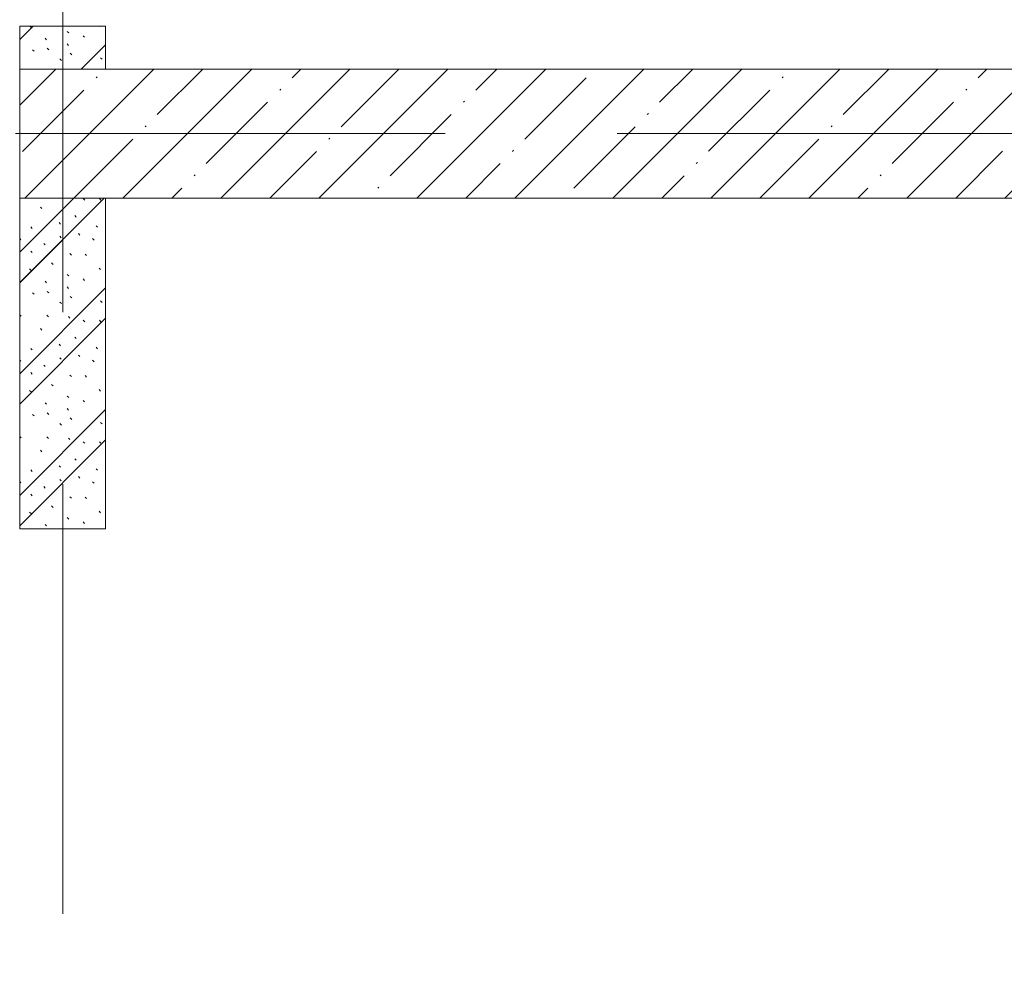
# Model space of a CAD drawing. Header units: millimetres. Extents: x -3267 to 40126, y 29201 to 102288.
# Tile 238 of 256: x 9826 to 12117, y 62044 to 64284. Entities that reach past the tile are written whole.
import ezdxf

# ---------------------------------------------------------------- set-up
doc = ezdxf.new("R2010")
doc.units = ezdxf.units.MM
doc.linetypes.add('4_ Штрихпунктир_ 10 х 2 мм', pattern=[1400, 1000, -200, 0, -200])
for name, color, linetype, lineweight in [('A-WALL-____-MCUT', 7, 'Continuous', 9), ('A-WALL-____-PATT', 7, 'Continuous', 9), ('S-COLS-____-MCUT', 7, 'Continuous', 9), ('S-COLS-____-OTLN', 7, 'Continuous', 9), ('S-GRID-____-OTLN', 7, 'Continuous', 9)]:
    doc.layers.add(name, color=color, linetype=linetype, lineweight=lineweight)
pattern_1 = [(135, (150.28, 188.64), (-282.8427, 3e-14), [5, -395]), (135, (174.9, 237.36), (-282.8427, 3e-14), [5, -395]), (135, (211.96, 236.53), (-282.8427, 3e-14), [5, -395]), (135, (114.96, 223.96), (-282.8427, 3e-14), [5, -395]), (135, (77.54, 223.96), (-282.8427, 3e-14), [5, -395]), (135, (57.44, 184.52), (-282.8427, 3e-14), [5, -395]), (135, (66.21, 142.9), (-282.8427, 3e-14), [5, -395]), (135, (107.33, 161), (-282.8427, 3e-14), [5, -395]), (135, (99.08, 130.94), (-282.8427, 3e-14), [5, -395]), (135, (22.6, 136.46), (-282.8427, 3e-14), [5, -395]), (135, (21.16, 168.08), (-282.8427, 3e-14), [5, -395]), (135, (46.13, 96.12), (-282.8427, 3e-14), [5, -395]), (135, (3.54, 74.6), (-282.8427, 3e-14), [5, -395]), (135, (40.3, 47.56), (-282.8427, 3e-14), [5, -395]), (135, (39.77, 18.47), (-282.8427, 3e-14), [5, -395]), (135, (76.94, 37.28), (-282.8427, 3e-14), [5, -395]), (135, (114.18, 62.4), (-282.8427, 3e-14), [5, -395]), (135, (139.87, 90.2), (-282.8427, 3e-14), [5, -395]), (135, (141.44, 15.82), (-282.8427, 3e-14), [5, -395]), (135, (188.69, 26.73), (-282.8427, 3e-14), [5, -395]), (135, (176.14, 51.36), (-282.8427, 3e-14), [5, -395]), (135, (177.03, 0), (-282.8427, 3e-14), [5, -395]), (135, (276.61, 8.22), (-282.8427, 3e-14), [5, -395]), (135, (271.19, 31.72), (-282.8427, 3e-14), [5, -395]), (135, (268.29, 119.65), (-282.8427, 3e-14), [5, -395]), (135, (237.92, 101.95), (-282.8427, 3e-14), [5, -395]), (135, (237.92, 158.27), (-282.8427, 3e-14), [5, -395]), (135, (260.4, 204.35), (-282.8427, 3e-14), [5, -395]), (135, (275.54, 235.4), (-282.8427, 3e-14), [5, -395]), (135, (117.62, 268.96), (-282.8427, 3e-14), [5, -395]), (135, (203.62, 273.83), (-282.8427, 3e-14), [5, -395]), (135, (47.24, 279.3), (-282.8427, 3e-14), [5, -395]), (135, (23.2, 266.16), (-282.8427, 3e-14), [5, -395]), (135, (42.78, 232.52), (-282.8427, 3e-14), [5, -395]), (135, (177.76, 90.57), (-282.8427, 3e-14), [5, -395]), (135, (181.12, 121.8), (-282.8427, 3e-14), [5, -395]), (135, (206.73, 172.06), (-282.8427, 3e-14), [5, -395]), (135, (143.14, 136.62), (-282.8427, 3e-14), [5, -395]), (135, (211.51, 131.86), (-282.8427, 3e-14), [5, -395]), (135, (81.47, 95.1), (-282.8427, 3e-14), [5, -395]), (135, (235.13, 60.46), (-282.8427, 3e-14), [5, -395]), (135, (242.24, 4.89), (-282.8427, 3e-14), [5, -395]), (45, (0, 106.07), (-282.8427, 0), []), (45, (106.07, 0), (-282.8427, 0), []), (45, (176.78, 0), (-282.8427, 0), []), (45, (0, 176.78), (-282.8427, 0), [])]

# ---------------------------------------------------------------- blocks, each defined once
blk = doc.blocks.new('КР_Колонна_ЖБ_Прямоугольная - 300x2400h_B40-V8-ВКК_02_К1_З_ЭОМ_кабель_')
at = {"layer": 'S-COLS-____-OTLN', "lineweight": 5, "true_color": 0xaaaaaa}
h = blk.add_hatch(dxfattribs=at)
h.set_pattern_fill('FP_9', color=253, style=0, pattern_type=2)
h.set_pattern_definition([(315, (-64300, 9300), (114.04925, 114.04925), []), (315, (-64300, 9185.95), (114.04925, 114.04925), [201.613, -40.323, 3.353, -36.97])])
h.paths.add_polyline_path([(-150, 1200), (-150, -1200), (150, -1200), (150, 1200)])
at = {"layer": 'S-COLS-____-MCUT', "color": 253, "lineweight": 5, "true_color": 0xaaaaaa}
for p, q in [((150, 1200), (-150, 1200)), ((-150, 1200), (-150, -1200)), ((150, -1200), (150, 1200)), ((-150, -1200), (150, -1200))]:
    blk.add_line(p, q, dxfattribs=at)
blk = doc.blocks.new('Наметкина 10_РД_АР_К1_отсоединено_rvt-1-ВКК_02_К1_З_ЭОМ_кабель_')
at = {"layer": 'A-WALL-____-PATT', "lineweight": 5, "true_color": 0xaaaaaa}
h = blk.add_hatch(dxfattribs=at)
h.set_pattern_fill('FP_1', color=253, style=0, pattern_type=2)
h.set_pattern_definition(pattern_1)
h.paths.add_polyline_path([(8300, 64450), (8300, 64550), (8100, 64550), (8100, 64450)])
h = blk.add_hatch(dxfattribs=at)
h.set_pattern_fill('FP_1', color=253, style=0, pattern_type=2)
h.set_pattern_definition(pattern_1)
h.paths.add_polyline_path([(8100, 63380), (8300, 63380), (8300, 64150), (8100, 64150), (8100, 64052.1)])
at = {"layer": 'A-WALL-____-MCUT', "color": 253, "lineweight": 5, "true_color": 0xaaaaaa}
for p, q in [((8300, 64550), (8100, 64550)), ((8100, 64550), (8100, 64450)), ((8300, 64450), (8300, 64550)), ((8100, 64150), (8100, 63380)), ((8300, 63380), (8300, 64150)), ((8100, 63380), (8300, 63380))]:
    blk.add_line(p, q, dxfattribs=at)
at = {"layer": 'S-COLS-____-OTLN', "color": 253, "lineweight": 5, "true_color": 0xaaaaaa, "rotation": 89.9999999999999}
blk.add_blockref('КР_Колонна_ЖБ_Прямоугольная - 300x2400h_B40-V8-ВКК_02_К1_З_ЭОМ_кабель_', (9300, 64300), dxfattribs=at)

msp = doc.modelspace()

# ---------------------------------------------------------------- linework, layer by layer
at = {"layer": 'S-GRID-____-OTLN', "color": 253, "linetype": '4_ Штрихпунктир_ 10 х 2 мм', "true_color": 0xaaaaaa}
for p, q in [((9925.6, 30000.7), (9925.6, 101488.3)), ((38817.9, 64018.7), (-2467.3, 64018.7))]:
    msp.add_line(p, q, dxfattribs=at)

# ---------------------------------------------------------------- block references
at = {"lineweight": 5}
msp.add_blockref('Наметкина 10_РД_АР_К1_отсоединено_rvt-1-ВКК_02_К1_З_ЭОМ_кабель_', (1725.6, -281.3), dxfattribs=at)

doc.saveas('drawing.dxf')
